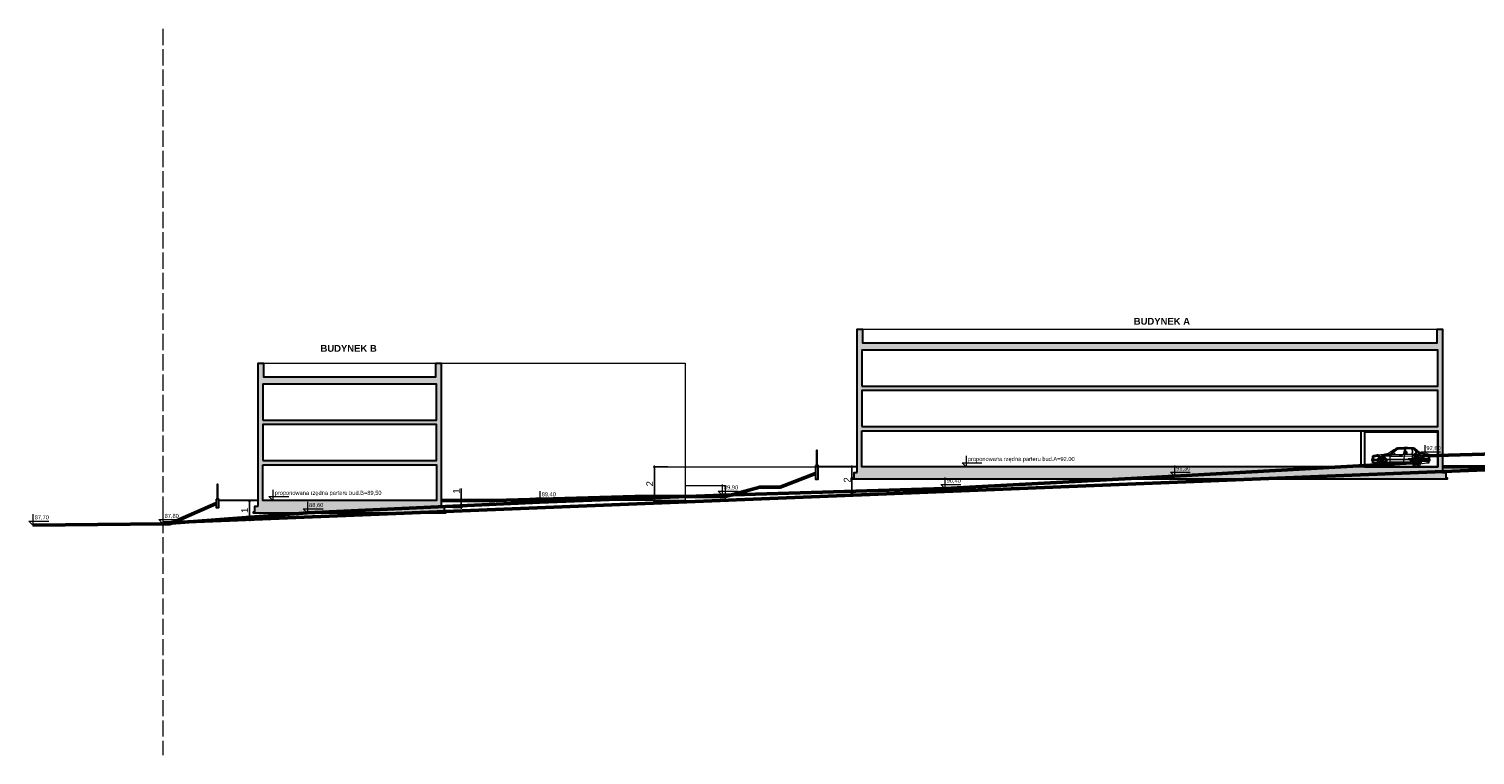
# Model space of a CAD drawing. Header units: metres. Extents: x 6539540 to 6543249, y 5894370 to 5895874.
# Tile 90 of 91: x 6542603 to 6542709, y 5895821 to 5895874. Entities that reach past the tile are written whole.
import ezdxf
from ezdxf.enums import TextEntityAlignment as Align

# ---------------------------------------------------------------- set-up
doc = ezdxf.new("R2010")
doc.units = ezdxf.units.M
doc.linetypes.add('ACAD_ISO02W100', pattern=[15, 12, -3])
for name, color, linetype, lineweight in [('A-BUDYNKI', 1, 'Continuous', 30), ('A-DODATKOWE', 7, 'Continuous', 5), ('A-OPIS', 4, 'Continuous', 20), ('A-SCIANKI DZIAŁOWE', 7, 'Continuous', 30), ('A-TABELKA', 255, 'Continuous', 20), ('A-WIDOK', 8, 'Continuous', 9), ('A-WYMIAR', 8, 'Continuous', 5), ('D-DODATKOWE', 8, 'Continuous', 15), ('D-OPIS', 4, 'Continuous', 20), ('UWAGI', 2, 'Continuous', 53)]:
    doc.layers.add(name, color=color, linetype=linetype, lineweight=lineweight)
doc.styles.add('ARIAL', font='arial.ttf')
doc.dimstyles.new('A-PZT', dxfattribs={"dimtxt": 2, "dimasz": 0.1, "dimexe": 0, "dimexo": 0.625, "dimgap": 0.1, "dimtad": 1, "dimdec": 0, "dimtxsty": 'ARIAL', "dimblk": 'ZNACZNIK-A', "dimcen": -1, "dimclrt": 9, "dimadec": 0, "dimazin": 0, "dimtfac": 1, "dimtdec": 0, "dimtmove": 0, "dimatfit": 3, "dimldrblk": 'ZNACZNIK-A', "dimfxl": 1, "dimfxlon": 1, "dimarcsym": 0})

# ---------------------------------------------------------------- blocks, each defined once
blk = doc.blocks.new('*U93')
at = {"layer": 'A-TABELKA', "color": 7}
for p, q in [((-15, 15), (0, 0)), ((-15, 15), (58.5, 15)), ((0, 40), (0, 0))]:
    blk.add_line(p, q, dxfattribs=at)
at = {"layer": 'A-TABELKA', "color": 3, "style": 'ARIAL'}
blk.add_attdef('%%P', text='', height=15, dxfattribs=at).set_placement((-7.5, 21.2), align=Align.CENTER)
blk.add_attdef('RZEDNA', (6.2, 21.2), '', height=15, dxfattribs=at)
blk = doc.blocks.new('ZNACZNIK-A')
at = {"color": 0}
for p, q in [((-10, 0), (10, 0)), ((0, 10), (0, -10))]:
    blk.add_line(p, q, dxfattribs=at)
at = {"color": 0, "const_width": 2}
blk.add_lwpolyline([(7, 7), (-7, -7)], dxfattribs=at)
blk = doc.blocks.new('*D114')
at = {"layer": 'A-WYMIAR', "color": 0, "lineweight": -2, "transparency": 16777216}
blk.add_line((6542663.42, 5895841.79), (6542663.42, 5895839.86), dxfattribs=at)
at = {"layer": 'Defpoints', "color": 0, "transparency": 16777216}
for p in [(6542663.81, 5895841.8), (6542663.42, 5895839.85), (6542663.88, 5895839.85)]:
    blk.add_point(p, dxfattribs=at)
at = {"layer": 'A-WYMIAR', "color": 0, "lineweight": -2, "transparency": 16777216, "xscale": 0.01, "yscale": 0.01, "zscale": 0.01}
for p, rotation in [((6542663.42, 5895841.8), 90.00003869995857), ((6542663.42, 5895839.85), 270.0000386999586)]:
    blk.add_blockref('ZNACZNIK-A', p, dxfattribs=dict(at, rotation=rotation))
at = {"layer": 'A-WYMIAR', "color": 9, "transparency": 16777216, "insert": (6542663.07, 5895840.83), "char_height": 0.5, "attachment_point": 5, "rotation": 90, "style": 'ARIAL'}
blk.add_mtext('2', dxfattribs=at)
blk = doc.blocks.new('*D115')
at = {"layer": 'A-WYMIAR', "color": 0, "lineweight": -2, "transparency": 16777216}
for p, q in [((6542649.84, 5895841.8), (6542648.84, 5895841.8)), ((6542648.84, 5895841.79), (6542648.84, 5895839.31)), ((6542649.84, 5895839.3), (6542648.84, 5895839.3))]:
    blk.add_line(p, q, dxfattribs=at)
at = {"layer": 'Defpoints', "color": 0, "transparency": 16777216}
for p in [(6542664.16, 5895841.8), (6542648.84, 5895839.3), (6542651.1, 5895839.3)]:
    blk.add_point(p, dxfattribs=at)
at = {"layer": 'A-WYMIAR', "color": 0, "lineweight": -2, "transparency": 16777216, "xscale": 0.01, "yscale": 0.01, "zscale": 0.01}
for p, rotation in [((6542648.84, 5895841.8), 90.00003869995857), ((6542648.84, 5895839.3), 270.0000386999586)]:
    blk.add_blockref('ZNACZNIK-A', p, dxfattribs=dict(at, rotation=rotation))
at = {"layer": 'A-WYMIAR', "color": 9, "transparency": 16777216, "insert": (6542648.49, 5895840.55), "char_height": 0.5, "attachment_point": 5, "rotation": 90, "style": 'ARIAL'}
blk.add_mtext('2', dxfattribs=at)
blk = doc.blocks.new('*D116')
at = {"layer": 'A-WYMIAR', "color": 0, "lineweight": -2, "transparency": 16777216}
for p, q in [((6542618.95, 5895839.3), (6542618.94, 5895839.3)), ((6542618.94, 5895839.29), (6542618.94, 5895837.89)), ((6542619.01, 5895837.88), (6542618.94, 5895837.88))]:
    blk.add_line(p, q, dxfattribs=at)
at = {"layer": 'Defpoints', "color": 0, "transparency": 16777216}
for p in [(6542619.58, 5895839.3), (6542618.94, 5895837.88), (6542619.63, 5895837.88)]:
    blk.add_point(p, dxfattribs=at)
at = {"layer": 'A-WYMIAR', "color": 0, "lineweight": -2, "transparency": 16777216, "xscale": 0.01, "yscale": 0.01, "zscale": 0.01}
for p, rotation in [((6542618.94, 5895839.3), 90.00003869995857), ((6542618.94, 5895837.88), 270.0000386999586)]:
    blk.add_blockref('ZNACZNIK-A', p, dxfattribs=dict(at, rotation=rotation))
at = {"layer": 'A-WYMIAR', "color": 9, "transparency": 16777216, "insert": (6542618.59, 5895838.59), "char_height": 0.5, "attachment_point": 5, "rotation": 90, "style": 'ARIAL'}
blk.add_mtext('1', dxfattribs=at)
blk = doc.blocks.new('*D117')
at = {"layer": 'A-WYMIAR', "color": 0, "lineweight": -2, "transparency": 16777216}
for p, q in [((6542634.57, 5895839.3), (6542634.57, 5895840.21)), ((6542633.72, 5895839.3), (6542634.57, 5895839.3)), ((6542633.95, 5895838.8), (6542634.57, 5895838.8)), ((6542634.57, 5895838.81), (6542634.57, 5895839.29))]:
    blk.add_line(p, q, dxfattribs=at)
at = {"layer": 'Defpoints', "color": 0, "transparency": 16777216}
for p in [(6542633.1, 5895839.3), (6542633.33, 5895838.8), (6542634.57, 5895838.8)]:
    blk.add_point(p, dxfattribs=at)
at = {"layer": 'A-WYMIAR', "color": 0, "lineweight": -2, "transparency": 16777216, "xscale": 0.01, "yscale": 0.01, "zscale": 0.01}
for p, rotation in [((6542634.57, 5895839.3), 90.00003869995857), ((6542634.57, 5895838.8), 270.0000386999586)]:
    blk.add_blockref('ZNACZNIK-A', p, dxfattribs=dict(at, rotation=rotation))
at = {"layer": 'A-WYMIAR', "color": 9, "transparency": 16777216, "insert": (6542634.22, 5895840.02), "char_height": 0.5, "attachment_point": 5, "rotation": 90, "style": 'ARIAL'}
blk.add_mtext('1', dxfattribs=at)
blk = doc.blocks.new('auto')
at = {"layer": 'D-DODATKOWE', "lineweight": 0}
for p, q in [((-150, 123), (-180, 99)), ((-135, 130), (-91, 131)), ((-133, 134), (-64, 135)), ((-133, 132), (-88, 134)), ((-90, 131), (-102, 89)), ((-84, 132), (-100, 34)), ((-82, 111), (-85, 99)), ((-73, 110), (-73, 97)), ((-64, 135), (-29, 134)), ((-36, 131), (-34, 111)), ((-35, 131), (-33, 111)), ((-34, 111), (-34, 102)), ((-33, 111), (-33, 102)), ((-15, 132), (26, 91)), ((-13, 134), (34, 96)), ((-13, 132), (28, 92)), ((-335, 54), (-335, 47)), ((-335, 54), (-286, 54)), ((-335, 47), (-290, 47)), ((-332, 56), (-285, 56)), ((-292, 42), (-332, 42)), ((-330, 53), (-328, 53)), ((-330, 48), (-330, 53)), ((-328, 48), (-330, 48)), ((-327, 74), (-329, 74)), ((-327, 73), (-329, 73)), ((-327, 71), (-329, 71)), ((-327, 70), (-329, 70)), ((-327, 69), (-329, 69)), ((-327, 67), (-329, 67)), ((-327, 66), (-329, 66)), ((-326, 64), (-329, 64)), ((-326, 63), (-328, 63)), ((-326, 61), (-328, 61)), ((-328, 53), (-324, 53)), ((-328, 53), (-328, 48)), ((-328, 48), (-328, 53)), ((-324, 48), (-328, 48)), ((-328, 41), (-325, 41)), ((-325, 60), (-327, 60)), ((-325, 60), (-327, 60)), ((-325, 59), (-327, 59)), ((-327, 37), (-324, 37)), ((-327, 37), (-324, 37)), ((-327, 33), (-323, 33)), ((-295, 28), (-326, 28)), ((-325, 59), (-317, 59)), ((-324, 53), (-324, 48)), ((-324, 41), (-321, 41)), ((-322, 31), (-319, 31)), ((-319, 71), (-320, 74)), ((-320, 41), (-318, 41)), ((-317, 59), (-319, 71)), ((-319, 31), (-316, 31)), ((-317, 59), (-316, 56)), ((-287, 88), (-243, 93)), ((-273, 37), (-268, 35)), ((-273, 33), (-268, 33)), ((-273, 31), (-268, 32)), ((-273, 27), (-268, 29)), ((-272, 39), (-267, 37)), ((-272, 26), (-267, 28)), ((-270, 42), (-266, 39)), ((-270, 22), (-266, 25)), ((-269, 43), (-265, 40)), ((-269, 21), (-265, 24)), ((-267, 33), (-267, 34)), ((-267, 34), (-267, 34)), ((-267, 31), (-267, 30)), ((-267, 30), (-267, 30)), ((-266, 46), (-263, 42)), ((-266, 38), (-266, 37)), ((-266, 37), (-266, 37)), ((-266, 27), (-266, 27)), ((-266, 27), (-266, 27)), ((-266, 18), (-263, 23)), ((-264, 47), (-262, 42)), ((-264, 40), (-263, 40)), ((-264, 25), (-263, 24)), ((-264, 17), (-262, 22)), ((-263, 40), (-263, 40)), ((-263, 24), (-263, 24)), ((-261, 48), (-260, 43)), ((-261, 42), (-260, 42)), ((-261, 23), (-260, 22)), ((-261, 16), (-259, 21)), ((-260, 42), (-260, 42)), ((-260, 22), (-260, 22)), ((-259, 49), (-258, 43)), ((-259, 16), (-258, 21)), ((-256, 42), (-257, 42)), ((-257, 42), (-257, 42)), ((-256, 22), (-257, 22)), ((-257, 22), (-257, 22)), ((-255, 49), (-256, 43)), ((-255, 16), (-255, 21)), ((-253, 48), (-254, 43)), ((-254, 42), (-253, 42)), ((-254, 22), (-253, 22)), ((-253, 16), (-254, 21)), ((-253, 42), (-253, 42)), ((-253, 23), (-253, 22)), ((-249, 47), (-252, 42)), ((-249, 17), (-252, 22)), ((-248, 46), (-250, 42)), ((-250, 40), (-250, 40)), ((-250, 40), (-250, 40)), ((-250, 25), (-250, 24)), ((-250, 24), (-250, 24)), ((-248, 18), (-250, 23)), ((-245, 43), (-248, 40)), ((-248, 38), (-248, 37)), ((-248, 37), (-248, 37)), ((-248, 27), (-248, 27)), ((-248, 27), (-248, 27)), ((-245, 21), (-248, 24)), ((-243, 42), (-247, 39)), ((-247, 34), (-247, 34)), ((-246, 33), (-247, 34)), ((-247, 30), (-246, 30)), ((-243, 22), (-247, 25)), ((-241, 39), (-246, 37)), ((-241, 37), (-246, 35)), ((-246, 31), (-246, 30)), ((-241, 27), (-246, 29)), ((-241, 26), (-246, 28)), ((-240, 33), (-245, 33)), ((-240, 31), (-245, 32)), ((-222, 52), (-201, 52)), ((-221, 55), (-201, 55)), ((-221, 34), (-36, 34)), ((-220, 31), (-36, 31)), ((-217, 24), (-41, 24)), ((-201, 78), (-106, 79)), ((-201, 55), (-113, 56)), ((-201, 52), (-114, 52)), ((-198, 35), (-119, 35)), ((-186, 93), (-189, 90)), ((-173, 90), (-189, 89)), ((-188, 88), (-101, 90)), ((-188, 87), (-103, 89)), ((-180, 99), (-186, 93)), ((-173, 90), (-179, 88)), ((-164, 93), (-173, 90)), ((-167, 104), (-169, 103)), ((-169, 103), (-162, 88)), ((-167, 104), (-159, 88)), ((-160, 90), (-101, 93)), ((-126, 80), (-126, 84)), ((-126, 84), (-111, 84)), ((-111, 80), (-126, 80)), ((-118, 35), (-43, 35)), ((-114, 52), (-37, 53)), ((-113, 56), (-35, 56)), ((-111, 84), (-111, 80)), ((-106, 79), (-12, 80)), ((-92, 89), (-100, 34)), ((-76, 94), (-84, 96)), ((-79, 92), (-34, 92)), ((-33, 92), (-15, 92)), ((-31, 82), (-31, 85)), ((-31, 85), (-16, 85)), ((-16, 82), (-31, 82)), ((-7, 91), (-19, 68)), ((-18, 33), (-12, 33)), ((-18, 31), (-12, 32)), ((-17, 37), (-12, 35)), ((-17, 27), (-12, 29)), ((-16, 85), (-16, 82)), ((-16, 39), (-11, 37)), ((-16, 26), (-11, 28)), ((-14, 42), (-10, 39)), ((-14, 22), (-10, 25)), ((-13, 43), (-9, 40)), ((-13, 21), (-9, 24)), ((-11, 34), (-11, 34)), ((-11, 33), (-11, 34)), ((-11, 31), (-11, 30)), ((-11, 30), (-11, 30)), ((-10, 95), (-5, 95)), ((-10, 46), (-7, 42)), ((-10, 38), (-10, 37)), ((-10, 37), (-10, 37)), ((-10, 27), (-10, 27)), ((-10, 27), (-10, 27)), ((-10, 18), (-7, 23)), ((-8, 47), (-6, 42)), ((-7, 40), (-8, 40)), ((-8, 40), (-8, 40)), ((-8, 25), (-8, 24)), ((-7, 24), (-8, 24)), ((-8, 17), (-6, 22)), ((-5, 48), (-4, 43)), ((-5, 42), (-4, 42)), ((-5, 23), (-4, 22)), ((-5, 16), (-4, 21)), ((-4, 42), (-4, 42)), ((-4, 22), (-4, 22)), ((-3, 49), (-2, 43)), ((-3, 16), (-2, 21)), ((-1, 42), (-1, 42)), ((0, 42), (-1, 42)), ((0, 22), (-1, 22)), ((-1, 22), (-1, 22)), ((1, 49), (0, 43)), ((1, 16), (0, 21)), ((3, 48), (2, 43)), ((2, 42), (3, 42)), ((2, 22), (3, 22)), ((3, 16), (2, 21)), ((3, 42), (3, 42)), ((3, 23), (3, 22)), ((7, 47), (4, 42)), ((7, 17), (4, 22)), ((8, 46), (5, 42)), ((5, 40), (6, 40)), ((5, 24), (6, 24)), ((6, 40), (6, 40)), ((6, 25), (6, 24)), ((8, 18), (6, 23)), ((11, 43), (7, 40)), ((11, 21), (7, 24)), ((12, 42), (8, 39)), ((8, 38), (8, 37)), ((8, 37), (8, 37)), ((8, 27), (8, 27)), ((8, 27), (8, 27)), ((12, 22), (8, 25)), ((9, 33), (9, 34)), ((9, 34), (9, 34)), ((9, 31), (9, 30)), ((9, 30), (9, 30)), ((14, 39), (10, 37)), ((15, 37), (10, 35)), ((15, 27), (10, 29)), ((14, 26), (10, 28)), ((16, 33), (11, 33)), ((16, 31), (11, 32)), ((88, 56), (25, 56)), ((28, 53), (96, 53)), ((31, 47), (98, 47)), ((33, 53), (35, 47)), ((33, 40), (94, 42)), ((34, 96), (74, 94)), ((37, 24), (77, 29)), ((70, 28), (91, 28)), ((81, 32), (85, 41)), ((83, 76), (83, 64)), ((83, 73), (93, 73)), ((83, 68), (93, 68)), ((91, 35), (83, 35)), ((85, 61), (91, 61)), ((86, 35), (88, 41)), ((88, 61), (88, 56)), ((91, 28), (91, 35)), ((92, 61), (92, 56)), ((93, 77), (93, 63)), ((96, 55), (96, 47))]:
    blk.add_line(p, q, dxfattribs=at)
for centre, major_axis, ratio, start_param, end_param in [((552, -1012), (-1346, -8), 1, -1.024806, -0.971002), ((160, -268), (-504, -2), 1, -0.910162, -0.788248), ((231, -354), (-614, 3), 1, -0.894205, -0.800989), ((410, -591), (-915, 19), 1, -0.888053, -0.831118), ((-143, 118), (-16.8, 12.2), 1, -0.94328, -0.383689), ((-153, 135), (-0.646, 0.469), 1, -0.28004, 2.714688), ((-153, 130), (-3.74, 2.72), 1, -1.193916, -0.585894), ((-153, 133), (-1.52, 1.1), 1, 2.340929, 4.688261), ((-137, 113), (-17.1, 12.4), 1, -0.624021, -0.228269), ((-137, 111), (-17.1, 12.4), 1, -0.624021, -0.228269), ((-133, 106), (-19, 13.8), 1, -0.845619, -0.162077), ((-134, 97), (-30.1, 21.9), 1, -0.966093, -0.674215), ((-134, 95), (-30.1, 21.9), 1, -0.966093, -0.674215), ((-82, -734), (-875, 0), 1, 4.669898, 4.782261), ((-69, -380), (-511, 0), 1, 4.627244, 4.757171), ((-73, -500), (-634, 0), 1, 4.642459, 4.737401), ((-80, 110), (-2.33, 1.69), 1, -0.978854, 0.280034), ((-78, 159), (-37.7, 27.4), 1, 2.162739, 2.235539), ((-79, 107), (-4.83, 3.51), 1, 4.201428, 4.886911), ((-45, -5), (-145, 0), 1, 4.519538, 4.711931), ((-31, 116), (-14.8, 10.8), 1, -1.487949, -1.067062), ((-31, 106), (-21.8, 15.8), 1, -1.278065, -1.028057), ((-15, 116), (-13.9, 10.1), 1, -0.928598, -0.350111), ((-173, -19), (-210, -5), 1, 3.770409, 3.903557), ((-76, 62), (-71, 51.6), 1, 4.506245, 4.679167), ((-20, 125), (-10.5, 7.6), 1, 4.695298, 5.121851), ((-12, 133), (-3.14, 2.28), 1, -0.392644, 0.985283), ((-11, 133), (-2.24, 1.63), 1, -0.547597, 0.923), ((-119, -8), (-169, 0), 1, 3.767788, 4.016308), ((-13, 102), (-7.71, 5.6), 1, 3.525545, 4.582268), ((-332, 53), (-2.5, 1.81), 1, -0.864561, 0.21188), ((-329, 47), (-5.05, 3.67), 1, 0.604463, 1.523202), ((-316, 61), (-16.7, 12.2), 1, -0.777743, -0.187258), ((-293, 72), (-36.5, 0.1), 1, -0.12136, 0.453155), ((-313, 130), (-45.4, 33), 1, 1.881776, 2.066187), ((-291, 72), (-36.5, 0), 1, -0.106047, 0.450296), ((-376, 28), (-40.1, 29.1), 1, 3.756394, 4.057585), ((-324, 67), (-0.78, 6.62), 0.21659, 3.141593, 9.424778), ((-373, 28), (-40.1, 29.1), 1, 3.756394, 4.057585), ((-363, 29), (-33.3, 24.2), 1, 3.803218, 4.062716), ((-321, 67), (-0.78, 6.62), 0.21659, 3.141593, 9.424778), ((-361, 29), (-33.3, 24.2), 1, 3.803218, 4.062716), ((-305, 53), (-21.3, 15.5), 1, -0.875971, -0.331596), ((-360, 29), (-33.3, 24.2), 1, 3.803218, 4.062716), ((-262, -139), (-228, 0), 1, -1.462813, -1.316228), ((-303, 31), (-34.3, 24.9), 1, -0.918423, -0.576031), ((-357, 29), (-33.3, 24.2), 1, 3.803218, 4.062716), ((-260, -97), (-183, 0), 1, -1.514308, -1.296299), ((-228, -377), (-463, -2), 1, -1.455847, -1.404097), ((-262, -333), (-409, 3), 1, -1.504599, -1.458719), ((-295, 30), (-1.86, 1.35), 1, 2.178938, 3.609327), ((-257, 34), (-35.4, 0), 1, 4.694775, 6.232016), ((-234, 32), (-47.5, 34.5), 1, 0.567934, 0.666642), ((-257, 32), (-42.6, 0), 1, 3.723965, 5.691137), ((-1045, 11420), (-11357, 121), 1, 1.647845, 1.652588), ((-257, 32), (-32.2, 0), 1, 3.141999, 9.425184), ((-257, 32), (-39.8, 0), 1, 3.661133, 5.644416), ((-379, 2233), (-2160, -14), 1, 1.607536, 1.619441), ((-257, 32), (-29.2, 0), 1, 3.1409281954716, 9.424113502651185), ((-219, -530), (-616, 1), 1, -1.526721, -1.465346), ((-257, 32), (-20, 0.1), 1, 3.144701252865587, 9.427886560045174), ((-257, 32), (-17.7, 0.1), 1, 3.145224, 9.428409), ((-273, 36), (-0.915, 0.665), 1, -1.3089, -0.215549), ((-273, 34), (-0.915, 0.665), 1, 1.174163, 2.216519), ((-273, 30), (-0.915, 0.665), 1, -0.959834, 0.109484), ((-273, 28), (-0.915, 0.665), 1, 1.468909, 2.565585), ((-272, 40), (-0.915, 0.665), 1, 0.723634, 1.867453), ((-272, 25), (-0.915, 0.665), 1, -0.610768, 0.510902), ((-111, -1947), (-2038, -1), 1, -1.520765, -1.492579), ((-271, 41), (-0.915, 0.665), 1, 4.62522, 5.816333), ((-271, 23), (-0.915, 0.665), 1, 1.770245, 2.914651), ((-268, 44), (-0.915, 0.665), 1, 0.327274, 1.518387), ((-268, 20), (-0.915, 0.665), 1, -0.261702, 0.902492), ((-268, 34), (-1.19, 0.87), 1, 4.019065, 4.965331), ((-268, 34), (-1.19, 0.87), 1, 2.225473, 3.171739), ((-268, 30), (-1.19, 0.87), 1, 4.368131, 5.314397), ((-268, 30), (-1.19, 0.87), 1, 2.574539, 3.520805), ((-267, 45), (-0.915, 0.665), 1, 4.276154, 5.467267), ((-267, 38), (-1.19, 0.87), 1, 1.876407, 2.822673), ((-267, 26), (-1.19, 0.87), 1, -1.565988, -0.619722), ((-267, 19), (-0.915, 0.665), 1, 2.084871, 3.263716), ((-267, 38), (-1.19, 0.87), 1, 3.669999, 4.616266), ((-267, 27), (-1.19, 0.87), 1, 2.923605, 3.869871), ((-263, 47), (-0.915, 0.665), 1, -0.021792, 1.169321), ((-264, 41), (-1.19, 0.87), 1, 1.527341, 2.473607), ((-264, 23), (-1.19, 0.87), 1, -1.216923, -0.270656), ((-263, 17), (-0.915, 0.665), 1, 0.087363, 1.278477), ((-262, 32), (-1.4, 1.02), 1, 3.769935, 10.05312), ((-264, 41), (-1.19, 0.87), 1, 3.320933, 4.2672), ((-264, 23), (-1.19, 0.87), 1, 3.27267, 4.218937), ((-261, 43), (-1.19, 0.87), 1, 1.178275, 2.124542), ((-261, 21), (-1.19, 0.87), 1, -0.867857, 0.07841), ((-262, 48), (-0.915, 0.665), 1, 3.927088, 5.118201), ((-262, 16), (-0.915, 0.665), 1, 2.421669, 3.612782), ((-124, -5065), (-5143, -5), 1, -1.556895, -1.545344), ((-261, 43), (-1.19, 0.87), 1, 2.971868, 3.918134), ((-257, 32), (-2.24, 1.63), 1, 3.769935, 10.05312), ((-261, 21), (-1.19, 0.87), 1, 3.621736, 4.568003), ((-258, 49), (-0.915, 0.665), 1, -0.370858, 0.820255), ((-257, 27), (-1.4, 1.02), 1, 3.769935, 10.05312), ((-258, 16), (-0.915, 0.665), 1, 0.436429, 1.627543), ((-257, 44), (-1.19, 0.87), 1, 0.829209, 1.775476), ((-257, 37), (-1.4, 1.02), 1, 3.769935, 10.05312), ((-257, 20), (-1.19, 0.87), 1, -0.518791, 0.427475), ((-258, 31), (-37.7, 0), 1, 3.248917, 4.670935), ((-257, 44), (-1.19, 0.87), 1, 2.622802, 3.569068), ((-257, 20), (-1.19, 0.87), 1, 3.970802, 4.917068), ((-256, 49), (-0.915, 0.665), 1, 3.578022, 4.769136), ((-256, 16), (-0.915, 0.665), 1, 2.77822, 3.961848), ((-253, 43), (-1.19, 0.87), 1, 0.480144, 1.42641), ((-253, 21), (-1.19, 0.87), 1, -0.169725, 0.776541), ((-252, 48), (-0.915, 0.665), 1, -0.719924, 0.47119), ((-253, 43), (-1.19, 0.87), 1, 2.273736, 3.220002), ((-251, 32), (-1.4, 1.02), 1, 3.769935, 10.05312), ((-253, 21), (-1.19, 0.87), 1, 4.319868, 5.266134), ((-252, 16), (-0.915, 0.665), 1, 0.785495, 1.976609), ((-249, 41), (-1.19, 0.87), 1, 0.131078, 1.077344), ((-249, 23), (-1.19, 0.87), 1, 0.179341, 1.125607), ((-249, 41), (-1.19, 0.87), 1, 1.92467, 2.870936), ((-249, 23), (-1.19, 0.87), 1, 4.668934, 5.6152), ((-250, 47), (-0.915, 0.665), 1, 3.228956, 4.42007), ((-250, 17), (-0.915, 0.665), 1, 3.15844, 4.310914), ((-247, 45), (-0.915, 0.665), 1, -1.06899, 0.122124), ((-246, 38), (-1.19, 0.87), 1, -0.217988, 0.728278), ((-247, 38), (-1.19, 0.87), 1, 1.575604, 2.52187), ((-247, 26), (-1.19, 0.87), 1, -1.265186, -0.318919), ((-246, 27), (-1.19, 0.87), 1, 0.528407, 1.474673), ((-247, 19), (-0.915, 0.665), 1, 1.134561, 2.265139), ((-245, 34), (-1.19, 0.87), 1, -0.567054, 0.379212), ((-245, 30), (-1.19, 0.87), 1, 0.877472, 1.823739), ((-245, 34), (-1.19, 0.87), 1, 1.226538, 2.172805), ((-245, 30), (-1.19, 0.87), 1, -0.91612, 0.030146), ((-89, -2379), (-2469, 18), 1, -1.519787, -1.500146), ((-245, 44), (-0.915, 0.665), 1, 2.87989, 4.071004), ((-245, 20), (-0.915, 0.665), 1, 3.553966, 4.65998), ((-250, 291), (-198, -1), 1, 1.60171, 1.712785), ((-243, 41), (-0.915, 0.665), 1, -1.418056, -0.226942), ((-243, 23), (-0.915, 0.665), 1, 1.483627, 2.56391), ((-242, 40), (-0.915, 0.665), 1, 2.530824, 3.721938), ((-240, 36), (-0.915, 0.665), 1, 4.613826, 5.707177), ((-240, 28), (-0.915, 0.665), 1, 1.832693, 2.859222), ((-242, 25), (-0.915, 0.665), 1, 3.956828, 5.009046), ((-240, 34), (-0.915, 0.665), 1, 2.181759, 3.224114), ((-240, 30), (-0.915, 0.665), 1, 4.359667, 5.358112), ((-213, -171), (-213, 155), 1, -0.897067, -0.852543), ((-227, 100), (-6.6, 4.8), 1, 2.446854, 3.079926), ((-253, 37), (-34, -0.1), 1, 3.041167, 3.57567), ((-219, 94), (-1.44, 1.05), 1, -1.46116, 0.357554), ((-107, 52), (-92.7, 67.4), 1, 0.774488, 0.858755), ((-254, 40), (-29.4, 21.3), 1, 3.621214, 4.107689), ((-216, 27), (-2.23, 1.62), 1, 0.835048, 2.28023), ((-172, 220), (-133, 2), 1, 1.22269, 1.356289), ((-216, 175), (-70.2, 51), 1, 2.204448, 2.325351), ((-204, 147), (-43.5, 31.6), 1, 2.008932, 2.275137), ((-205, 97), (-5.88, 4.27), 1, 2.149642, 2.740894), ((-192, 124), (-27.8, 20.2), 1, 1.924682, 2.106579), ((-179, 76), (-17.3, 12.6), 1, 0.022681, 0.529706), ((167, 66), (-367, 0), 1, -0.03286, 0.085932), ((-203, 107), (-11, 8), 1, 2.421972, 3.056563), ((193, 67), (-392, 0), 1, -0.025868, 0.085468), ((-179, 75), (-16.9, 12.3), 1, -0.104665, 0.536334), ((-187, 89), (-1.31, 0.95), 1, -0.242417, 2.392855), ((13, -5251), (-5341, -2), 1, 4.709954, 4.733919), ((-84, 87), (-5.52, 4.01), 1, -0.996297, 0.2456), ((-83, 98), (-1.8, 1.31), 1, 0.452757, 1.854092), ((-83, 87), (-5.37, 3.9), 1, 4.592916, 5.397856), ((-83, 89), (-4.71, 3.42), 1, 3.965503, 4.395022), ((-76, 97), (-2.4, 1.74), 1, 2.216453, 3.605886), ((-2, 29), (-42.8, 0), 1, -1.155204, -0.158031), ((-1, 27), (-42.8, 0), 1, 4.387671, 6.098413), ((-41, 26), (-1.96, 1.42), 1, 2.149264, 3.146185), ((-1, 25), (-40.4, 0), 1, 3.718928, 6.049863), ((-52, 33), (-12.4, 9), 1, 3.212467, 3.574811), ((-1, 32), (-32.2, 0), 1, -0.619106, 4.073952), ((-452, 109), (-342, 249), 1, 3.581945, 3.591707), ((0, 26), (-37, 0), 1, 3.744114, 6.057661), ((-75, 100), (-33.2, 24.2), 1, 3.541968, 3.836808), ((-74, 100), (-33.2, 24.2), 1, 3.541968, 3.836808), ((-1, 32), (-29.2, 0), 1, 3.143131, 9.426316), ((-1, 32), (-20, 0), 1, 3.141384, 9.424569), ((-1, 32), (-17.7, 0), 1, 3.142653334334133, 9.42583864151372), ((-18, 34), (-0.915, 0.665), 1, 1.174163, 2.216519), ((-18, 30), (-0.915, 0.665), 1, -0.959834, 0.109484), ((-17, 36), (-0.915, 0.665), 1, -1.3089, -0.215549), ((-17, 28), (-0.915, 0.665), 1, 1.468909, 2.565585), ((-16, 40), (-0.915, 0.665), 1, 0.723634, 1.867453), ((-16, 25), (-0.915, 0.665), 1, -0.610768, 0.510902), ((-7, 86), (-7.95, 5.78), 1, -0.34844, 0.135233), ((-15, 41), (-0.915, 0.665), 1, 4.62522, 5.816333), ((-15, 23), (-0.915, 0.665), 1, 1.770245, 2.914651), ((-12, 44), (-0.915, 0.665), 1, 0.327274, 1.518387), ((-12, 20), (-0.915, 0.665), 1, -0.261702, 0.902492), ((-11, 92), (-2.27, 1.65), 1, -1.031421, -0.195659), ((54, -8422), (-8502, 2), 1, 4.708047, 4.720359), ((-13, 34), (-1.19, 0.87), 1, 4.019065, 4.965331), ((-12, 34), (-1.19, 0.87), 1, 2.225473, 3.171739), ((-12, 30), (-1.19, 0.87), 1, 4.368131, 5.314397), ((-13, 30), (-1.19, 0.87), 1, 2.574539, 3.520805), ((-11, 45), (-0.915, 0.665), 1, 4.276154, 5.467267), ((-11, 38), (-1.19, 0.87), 1, 1.876407, 2.822673), ((-11, 26), (-1.19, 0.87), 1, -1.565988, -0.619722), ((-11, 19), (-0.915, 0.665), 1, 2.084871, 3.263716), ((-11, 38), (-1.19, 0.87), 1, 3.669999, 4.616266), ((-11, 27), (-1.19, 0.87), 1, 2.923605, 3.869871), ((-7, 47), (-0.915, 0.665), 1, -0.021792, 1.169321), ((-8, 41), (-1.19, 0.87), 1, 1.527341, 2.473607), ((-8, 23), (-1.19, 0.87), 1, -1.216923, -0.270656), ((-7, 17), (-0.915, 0.665), 1, 0.087363, 1.278477), ((-6, 32), (-1.4, 1.02), 1, 3.769935, 10.05312), ((-17, 99), (-10.7, 7.8), 1, 3.070207, 3.803648), ((-9, 41), (-1.19, 0.87), 1, 3.320933, 4.2672), ((-9, 23), (-1.19, 0.87), 1, 3.27267, 4.218937), ((-6, 48), (-0.915, 0.665), 1, 3.927088, 5.118201), ((-5, 43), (-1.19, 0.87), 1, 1.178275, 2.124542), ((-5, 21), (-1.19, 0.87), 1, -0.867857, 0.07841), ((-6, 16), (-0.915, 0.665), 1, 2.421669, 3.612782), ((-5, 43), (-1.19, 0.87), 1, 2.971868, 3.918134), ((-1, 32), (-2.24, 1.63), 1, 3.769935, 10.05312), ((-5, 21), (-1.19, 0.87), 1, 3.621736, 4.568003), ((-2, 49), (-0.915, 0.665), 1, -0.370858, 0.820255), ((-1, 27), (-1.4, 1.02), 1, 3.769935, 10.05312), ((-2, 16), (-0.915, 0.665), 1, 0.436429, 1.627543), ((-1, 44), (-1.19, 0.87), 1, 0.829209, 1.775476), ((-1, 37), (-1.4, 1.02), 1, 3.769935, 10.05312), ((-1, 20), (-1.19, 0.87), 1, -0.518791, 0.427475), ((-1, 44), (-1.19, 0.87), 1, 2.622802, 3.569068), ((-1, 20), (-1.19, 0.87), 1, 3.970802, 4.917068), ((0, 49), (-0.915, 0.665), 1, 3.578022, 4.769136), ((0, 16), (-0.915, 0.665), 1, 2.77822, 3.961848), ((3, 43), (-1.19, 0.87), 1, 0.480144, 1.42641), ((3, 21), (-1.19, 0.87), 1, -0.169725, 0.776541), ((4, 48), (-0.915, 0.665), 1, -0.719924, 0.47119), ((3, 43), (-1.19, 0.87), 1, 2.273736, 3.220002), ((4, 32), (-1.4, 1.02), 1, 3.769935, 10.05312), ((3, 21), (-1.19, 0.87), 1, 4.319868, 5.266134), ((4, 16), (-0.915, 0.665), 1, 0.785495, 1.976609), ((7, 41), (-1.19, 0.87), 1, 0.131078, 1.077344), ((7, 23), (-1.19, 0.87), 1, 0.179341, 1.125607), ((7, 41), (-1.19, 0.87), 1, 1.92467, 2.870936), ((7, 23), (-1.19, 0.87), 1, 4.668934, 5.6152), ((6, 47), (-0.915, 0.665), 1, 3.228956, 4.42007), ((6, 17), (-0.915, 0.665), 1, 3.15844, 4.310914), ((9, 45), (-0.915, 0.665), 1, -1.06899, 0.122124), ((9, 38), (-1.19, 0.87), 1, -0.217988, 0.728278), ((9, 38), (-1.19, 0.87), 1, 1.575604, 2.52187), ((9, 26), (-1.19, 0.87), 1, -1.265186, -0.318919), ((9, 27), (-1.19, 0.87), 1, 0.528407, 1.474673), ((9, 19), (-0.915, 0.665), 1, 1.134561, 2.265139), ((11, 34), (-1.19, 0.87), 1, -0.567054, 0.379212), ((11, 34), (-1.19, 0.87), 1, 1.226538, 2.172805), ((11, 30), (-1.19, 0.87), 1, -0.91612, 0.030146), ((11, 30), (-1.19, 0.87), 1, 0.877472, 1.823739), ((11, 44), (-0.915, 0.665), 1, 2.87989, 4.071004), ((11, 20), (-0.915, 0.665), 1, 3.553966, 4.65998), ((13, 41), (-0.915, 0.665), 1, -1.418056, -0.226942), ((13, 23), (-0.915, 0.665), 1, 1.483627, 2.56391), ((-2, 21), (-49.3, -0.2), 1, 3.922594, 4.407865), ((14, 40), (-0.915, 0.665), 1, 2.530824, 3.721938), ((14, 25), (-0.915, 0.665), 1, 3.956828, 5.009046), ((15, 36), (-0.915, 0.665), 1, 4.613826, 5.707177), ((15, 28), (-0.915, 0.665), 1, 1.832693, 2.859222), ((16, 34), (-0.915, 0.665), 1, 2.181759, 3.224114), ((16, 30), (-0.915, 0.665), 1, 4.359667, 5.358112), ((21, 100), (-8.65, 6.29), 1, 2.551852, 2.927155), ((52, -516), (-608, 0), 1, 4.649641, 4.757234), ((41, 78), (-15.9, 11.5), 1, -0.563107, -0.202512), ((-8, 27), (-43, -0.1), 1, 3.103126, 3.615503), ((38, 26), (-1.87, 1.36), 1, 0.845792, 2.547882), ((72, 51), (-34.5, 25.1), 1, -1.388717, -0.989815), ((77, 34), (-3.66, 2.66), 1, 2.147523, 3.255884), ((87, 76), (-2.84, 2.06), 1, -0.931054, 0.648411), ((87, 64), (-2.84, 2.06), 1, 0.608274, 1.875026), ((55, 74), (-29.1, 21.1), 1, 3.94407, 4.241545), ((90, 7), (-39.7, 28.9), 1, -1.067586, -0.915884), ((62, 76), (-25.6, 18.6), 1, 3.805334, 4.218928), ((90, 77), (-2.72, 1.97), 1, 3.941789, 5.113521), ((90, 64), (-2.72, 1.97), 1, 2.58913, 3.598081), ((89, 49), (-7.05, 5.13), 1, 2.81356, 3.550683), ((95, 51), (-3.67, 2.66), 1, 4.322466, 5.270256), ((91, 52), (-6.56, 4.77), 1, 3.13585, 3.976579)]:
    blk.add_ellipse(centre, major_axis=major_axis, ratio=ratio, start_param=start_param, end_param=end_param, dxfattribs=at)

msp = doc.modelspace()

# ---------------------------------------------------------------- hatches: boundary and pattern name
at = {"layer": 'A-BUDYNKI', "transparency": 33554559}
h = msp.add_hatch(color=256, dxfattribs=at)
h.dxf.hatch_style = 1
h.paths.add_polyline_path([(6542664.155, 5895847.745), (6542706.675, 5895847.745), (6542706.675, 5895850.395), (6542664.155, 5895850.395)], flags=16)
h.paths.add_polyline_path([(6542664.155, 5895844.775), (6542706.675, 5895844.775), (6542706.675, 5895847.425), (6542664.155, 5895847.425)], flags=16)
h.paths.add_polyline_path([(6542664.155, 5895844.455), (6542706.675, 5895844.455), (6542706.675, 5895841.805), (6542664.155, 5895841.805)], flags=16)
h.paths.add_polyline_path([(6542663.805, 5895841.385), (6542663.805, 5895851.955), (6542664.205, 5895851.955), (6542664.205, 5895850.945), (6542706.625, 5895850.945), (6542706.625, 5895851.955), (6542707.025, 5895851.955), (6542707.025, 5895841.385), (6542707.255, 5895841.385), (6542707.255, 5895840.985), (6542707.355, 5895840.985), (6542707.355, 5895840.885), (6542663.475, 5895840.885), (6542663.475, 5895840.985), (6542663.575, 5895840.985), (6542663.575, 5895841.385)])
h = msp.add_hatch(color=256, dxfattribs=at)
h.dxf.hatch_style = 1
h.paths.add_polyline_path([(6542619.579, 5895838.885), (6542619.579, 5895849.455), (6542619.979, 5895849.455), (6542619.979, 5895848.445), (6542632.699, 5895848.445), (6542632.699, 5895849.455), (6542633.099, 5895849.455), (6542633.099, 5895838.885), (6542633.329, 5895838.885), (6542633.329, 5895838.485), (6542633.429, 5895838.485), (6542633.429, 5895838.385), (6542619.249, 5895838.385), (6542619.249, 5895838.485), (6542619.349, 5895838.485), (6542619.349, 5895838.885)])
h.paths.add_polyline_path([(6542619.929, 5895845.245), (6542632.749, 5895845.245), (6542632.749, 5895847.895), (6542619.929, 5895847.895)], flags=16)
h.paths.add_polyline_path([(6542619.929, 5895842.275), (6542632.749, 5895842.275), (6542632.749, 5895844.925), (6542619.929, 5895844.925)], flags=16)
h.paths.add_polyline_path([(6542619.929, 5895841.955), (6542632.749, 5895841.955), (6542632.749, 5895839.305), (6542619.929, 5895839.305)], flags=16)

# ---------------------------------------------------------------- linework, layer by layer
at = {"layer": 'A-BUDYNKI'}
for points in [[(6542663.805, 5895841.385), (6542663.805, 5895851.955), (6542664.205, 5895851.955), (6542664.205, 5895850.945), (6542706.625, 5895850.945), (6542706.625, 5895851.955), (6542707.025, 5895851.955), (6542707.025, 5895841.385), (6542707.255, 5895841.385), (6542707.255, 5895840.985), (6542707.355, 5895840.985), (6542707.355, 5895840.885), (6542663.475, 5895840.885), (6542663.475, 5895840.985), (6542663.575, 5895840.985), (6542663.575, 5895841.385)], [(6542619.579, 5895838.885), (6542619.579, 5895849.455), (6542619.979, 5895849.455), (6542619.979, 5895848.445), (6542632.699, 5895848.445), (6542632.699, 5895849.455), (6542633.099, 5895849.455), (6542633.099, 5895838.885), (6542633.329, 5895838.885), (6542633.329, 5895838.485), (6542633.429, 5895838.485), (6542633.429, 5895838.385), (6542619.249, 5895838.385), (6542619.249, 5895838.485), (6542619.349, 5895838.485), (6542619.349, 5895838.885)], [(6542664.155, 5895847.745), (6542706.675, 5895847.745), (6542706.675, 5895850.395), (6542664.155, 5895850.395)], [(6542619.929, 5895845.245), (6542632.749, 5895845.245), (6542632.749, 5895847.895), (6542619.929, 5895847.895)], [(6542664.155, 5895844.775), (6542706.675, 5895844.775), (6542706.675, 5895847.425), (6542664.155, 5895847.425)], [(6542619.929, 5895842.275), (6542632.749, 5895842.275), (6542632.749, 5895844.925), (6542619.929, 5895844.925)], [(6542664.155, 5895844.455), (6542706.675, 5895844.455), (6542706.675, 5895841.805), (6542664.155, 5895841.805)], [(6542706.675, 5895844.355), (6542701.255, 5895844.355), (6542701.255, 5895841.805), (6542706.675, 5895841.805)], [(6542660.805, 5895841.905), (6542660.855, 5895841.905), (6542660.855, 5895843.005), (6542660.805, 5895843.005)], [(6542619.929, 5895841.955), (6542632.749, 5895841.955), (6542632.749, 5895839.305), (6542619.929, 5895839.305)], [(6542660.73, 5895841.905), (6542660.73, 5895840.898), (6542660.93, 5895840.898), (6542660.93, 5895841.905)], [(6542616.567, 5895839.405), (6542616.617, 5895839.405), (6542616.617, 5895840.505), (6542616.567, 5895840.505)], [(6542616.492, 5895839.405), (6542616.492, 5895838.805), (6542616.692, 5895838.805), (6542616.692, 5895839.405)]]:
    msp.add_lwpolyline(points, close=True, dxfattribs=at)
for points in [[(6542700.975, 5895844.455), (6542700.975, 5895841.805)], [(6542663.805, 5895841.805), (6542660.93, 5895841.805)], [(6542619.579, 5895839.305), (6542616.692, 5895839.305)]]:
    msp.add_lwpolyline(points, dxfattribs=at)
at = {"layer": 'A-DODATKOWE', "color": 12, "linetype": 'ACAD_ISO02W100', "ltscale": 0.1, "true_color": 0xd81503}
msp.add_lwpolyline([(6542612.558, 5895874.098), (6542612.558, 5895820.538)], dxfattribs=at)
at = {"layer": 'A-WIDOK'}
for points in [[(6542664.205, 5895851.96), (6542706.625, 5895851.96)], [(6542619.979, 5895849.455), (6542632.699, 5895849.455)]]:
    msp.add_lwpolyline(points, dxfattribs=at)
for points in [[(6542633.099, 5895849.455), (6542651.099, 5895849.455), (6542651.099, 5895839.305), (6542633.099, 5895839.305)], [(6542651.099, 5895839.305), (6542654.087, 5895839.305), (6542654.087, 5895840.405), (6542651.099, 5895840.405)]]:
    msp.add_lwpolyline(points, close=True, dxfattribs=at)
at = {"layer": 'A-WYMIAR'}
msp.add_lwpolyline([(6542648.837, 5895841.805), (6542663.323, 5895841.805)], dxfattribs=at)
at = {"layer": 'UWAGI', "color": 114, "linetype": 'Continuous', "true_color": 0x139b48}
msp.add_lwpolyline([(6542815.737, 5895845.805), (6542810.501, 5895846.105), (6542806.108, 5895845.805), (6542797.388, 5895845.405), (6542778.623, 5895845.005), (6542763.322, 5895844.705), (6542760.22, 5895844.505), (6542747.99, 5895844.205), (6542733.221, 5895843.385), (6542723.431, 5895843.305), (6542723.161, 5895843.105), (6542705.702, 5895842.605), (6542704.768, 5895842.105), (6542687.229, 5895841.105), (6542670.286, 5895840.205), (6542653.846, 5895839.705), (6542640.392, 5895839.203), (6542623.22, 5895838.405), (6542612.558, 5895837.605), (6542602.966, 5895837.504)], dxfattribs=at)
at = {"layer": 'UWAGI', "color": 152, "lineweight": 50, "true_color": 0x2776bb}
msp.add_lwpolyline([(6542612.558, 5895837.669), (6542815.737, 5895845.797)], dxfattribs=at)
at = {"layer": 'UWAGI', "color": 30, "true_color": 0xf26722}
for points in [[(6542707.025, 5895841.805), (6542710.025, 5895841.805), (6542714.031, 5895842.005), (6542724.181, 5895842.208), (6542729.226, 5895842.46), (6542739.35, 5895842.663), (6542747.005, 5895843.047), (6542757.094, 5895843.55), (6542762.163, 5895843.753), (6542772.071, 5895844.05), (6542776.993, 5895844.247), (6542786.924, 5895844.644), (6542791.834, 5895844.84), (6542801.777, 5895845.238), (6542806.728, 5895845.436), (6542815.737, 5895845.797)], [(6542633.099, 5895839.305), (6542637.047, 5895839.305), (6542647.387, 5895839.605), (6542648.887, 5895839.605), (6542654.087, 5895839.605), (6542656.61, 5895840.305), (6542658.11, 5895840.305), (6542660.73, 5895841.305)], [(6542616.492, 5895839.105), (6542613.077, 5895837.605), (6542612.555, 5895837.605)]]:
    msp.add_lwpolyline(points, dxfattribs=at)

# ---------------------------------------------------------------- block references
at = {"layer": 'A-SCIANKI DZIAŁOWE', "xscale": 0.01, "yscale": 0.01, "zscale": 0.01, "rotation": 359.9105609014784}
msp.add_blockref('auto', (6542705.119, 5895841.805), dxfattribs=at)
at = {"layer": 'D-OPIS', "color": 7, "lineweight": 5}
ref = msp.add_blockref('*U93', (6542705.702, 5895842.605), dxfattribs=dict(at, xscale=0.02, yscale=0.02, zscale=0.02, rotation=0.0001275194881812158))
ref.add_attrib('RZEDNA', '92,80', (6542705.827, 5895843.03), dxfattribs={"layer": 'A-TABELKA', "color": 3, "height": 0.3, "rotation": 0.00013, "style": 'ARIAL'})
ref = msp.add_blockref('*U93', (6542671.85, 5895841.805), dxfattribs=dict(at, xscale=0.02, yscale=0.02, zscale=0.02, rotation=0.0001275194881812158))
ref.add_attrib('RZEDNA', 'proponowana rzędna parteru bud.A=92,00', (6542671.975, 5895842.23), dxfattribs={"layer": 'A-TABELKA', "color": 3, "height": 0.3, "rotation": 0.00013, "style": 'ARIAL'})
ref = msp.add_blockref('*U93', (6542704.768, 5895842.106), dxfattribs=dict(at, xscale=0.02, yscale=0.02, zscale=0.02, rotation=0.0001275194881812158))
ref.add_attrib('RZEDNA', '92,30', (6542704.893, 5895842.531), dxfattribs={"layer": 'A-TABELKA', "color": 3, "height": 0.3, "rotation": 0.00013, "style": 'ARIAL'})
ref = msp.add_blockref('*U93', (6542670.286, 5895840.205), dxfattribs=dict(at, xscale=0.02, yscale=0.02, zscale=0.02, rotation=0.0001275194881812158))
ref.add_attrib('RZEDNA', '90,40', (6542670.411, 5895840.63), dxfattribs={"layer": 'A-TABELKA', "color": 3, "height": 0.3, "rotation": 0.00013, "style": 'ARIAL'})
ref = msp.add_blockref('*U93', (6542687.229, 5895841.105), dxfattribs=dict(at, xscale=0.02, yscale=0.02, zscale=0.02, rotation=0.0001275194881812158))
ref.add_attrib('RZEDNA', '91,30', (6542687.354, 5895841.53), dxfattribs={"layer": 'A-TABELKA', "color": 3, "height": 0.3, "rotation": 0.00013, "style": 'ARIAL'})
ref = msp.add_blockref('*U93', (6542620.679, 5895839.305), dxfattribs=dict(at, xscale=0.02, yscale=0.02, zscale=0.02, rotation=0.0001275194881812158))
ref.add_attrib('RZEDNA', 'proponowana rzędna parteru bud.B=89,50', (6542620.804, 5895839.73), dxfattribs={"layer": 'A-TABELKA', "color": 3, "height": 0.3, "rotation": 0.00013, "style": 'ARIAL'})
ref = msp.add_blockref('*U93', (6542640.392, 5895839.204), dxfattribs=dict(at, xscale=0.02, yscale=0.02, zscale=0.02, rotation=0.0001275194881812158))
ref.add_attrib('RZEDNA', '89,40', (6542640.517, 5895839.629), dxfattribs={"layer": 'A-TABELKA', "color": 3, "height": 0.3, "rotation": 0.00013, "style": 'ARIAL'})
ref = msp.add_blockref('*U93', (6542653.846, 5895839.705), dxfattribs=dict(at, xscale=0.02, yscale=0.02, zscale=0.02, rotation=0.0001275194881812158))
ref.add_attrib('RZEDNA', '89,90', (6542653.971, 5895840.13), dxfattribs={"layer": 'A-TABELKA', "color": 3, "height": 0.3, "rotation": 0.00013, "style": 'ARIAL'})
ref = msp.add_blockref('*U93', (6542623.222, 5895838.405), dxfattribs=dict(at, xscale=0.02, yscale=0.02, zscale=0.02, rotation=0.0001275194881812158))
ref.add_attrib('RZEDNA', '88,60', (6542623.347, 5895838.83), dxfattribs={"layer": 'A-TABELKA', "color": 3, "height": 0.3, "rotation": 0.00013, "style": 'ARIAL'})
ref = msp.add_blockref('*U93', (6542602.966, 5895837.502), dxfattribs=dict(at, xscale=0.02, yscale=0.02, zscale=0.02, rotation=0.0001275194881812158))
ref.add_attrib('RZEDNA', '87,70', (6542603.091, 5895837.927), dxfattribs={"layer": 'A-TABELKA', "color": 3, "height": 0.3, "rotation": 0.00013, "style": 'ARIAL'})
ref = msp.add_blockref('*U93', (6542612.558, 5895837.605), dxfattribs=dict(at, xscale=0.02, yscale=0.02, zscale=0.02, rotation=0.0001275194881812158))
ref.add_attrib('RZEDNA', '87,80', (6542612.683, 5895838.03), dxfattribs={"layer": 'A-TABELKA', "color": 3, "height": 0.3, "rotation": 0.00013, "style": 'ARIAL'})

# ---------------------------------------------------------------- texts
at = {"layer": 'A-OPIS', "char_height": 0.5, "attachment_point": 7, "rotation": 0.00004, "style": 'ARIAL'}
for s, insert in [('{\\fArial|b1|i0|c238|p34;BUDYNEK A}', (6542684.224, 5895852.277)), ('{\\fArial|b1|i0|c238|p34;BUDYNEK B}', (6542624.189, 5895850.277))]:
    msp.add_mtext_dynamic_manual_height_columns(s, width=22.78225, gutter_width=0.125, heights=[0], dxfattribs=dict(at, insert=insert))

# ---------------------------------------------------------------- dimensions: what is measured, and where the dimension line sits
at = {"layer": 'A-WYMIAR'}
for base, p1, p2, picture, middle in [((6542648.837, 5895839.305), (6542664.155, 5895841.805), (6542651.099, 5895839.305), '*D115', (6542648.486, 5895840.555)), ((6542663.417, 5895839.853), (6542663.805, 5895841.805), (6542663.88, 5895839.853), '*D114', (6542663.066, 5895840.829))]:
    dim = msp.add_linear_dim(base=base, p1=p1, p2=p2, angle=90.00004, dimstyle='A-PZT', override={"dimtxt": 0.5, "dimasz": 0.01}, dxfattribs=at)
    dim.commit()
    dim.dimension.update_dxf_attribs({"geometry": picture, "text_midpoint": middle})
for base, p1, p2, picture, middle in [((6542634.57, 5895838.795), (6542633.099, 5895839.305), (6542633.329, 5895838.795), '*D117', (6542634.57, 5895840.016)), ((6542618.941, 5895837.877), (6542619.579, 5895839.305), (6542619.634, 5895837.877), '*D116', (6542618.941, 5895838.591))]:
    dim = msp.add_linear_dim(base=base, p1=p1, p2=p2, angle=90.00004, dimstyle='A-PZT', override={"dimtxt": 0.5, "dimasz": 0.01}, dxfattribs=at)
    dim.commit()
    dim.dimension.update_dxf_attribs({"geometry": picture, "text_midpoint": middle, "dimtype": 160})

doc.saveas('drawing.dxf')
